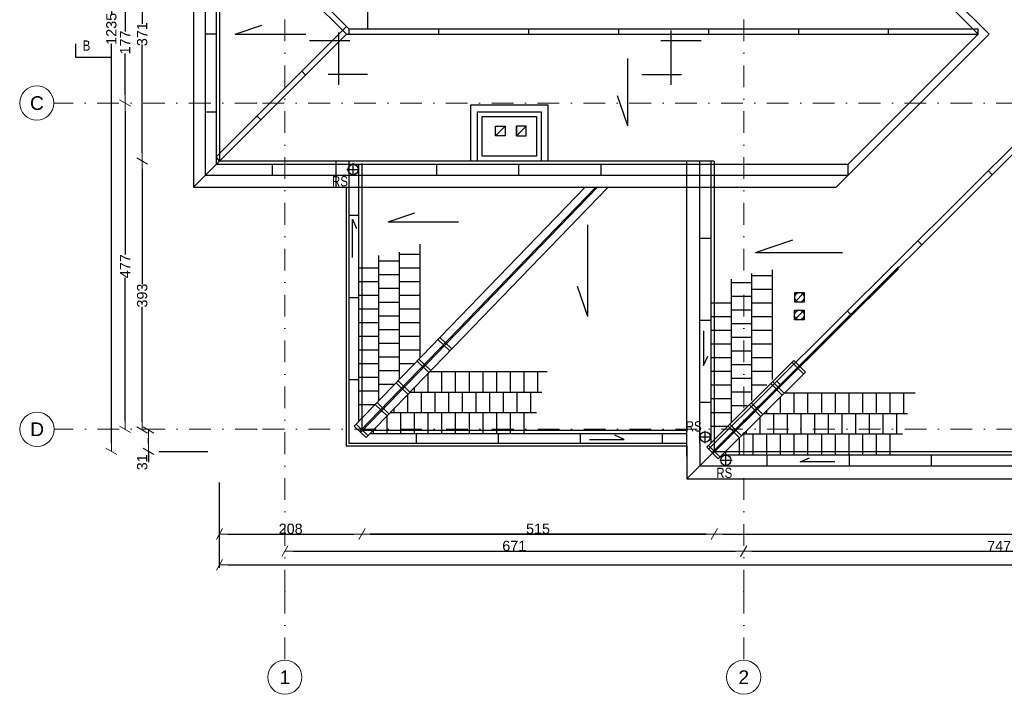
# Model space of a CAD drawing. Header units: millimetres. Extents: x 77315 to 571417, y -108895 to -65201.
# Tile 1 of 5: x 77315 to 91707, y -108895 to -99036. Entities that reach past the tile are written whole.
import ezdxf

# ---------------------------------------------------------------- set-up
doc = ezdxf.new("R2010")
doc.units = ezdxf.units.MM
doc.header["$MEASUREMENT"] = 0
doc.linetypes.add('Dot & Dashed', pattern=[670.277762, 317.5, -176.388889, 0, -176.388874])
for name, color, linetype in [('A_dach#1', 7, 'Continuous'), ('A_komin#2', 7, 'Continuous'), ('DIM_100', 7, 'Continuous'), ('instalacje odgromowe', 7, 'Continuous'), ('niewidoczne#2', 7, 'Continuous'), ('Nowe_A_widok ściany', 7, 'Continuous'), ('opisy inne', 7, 'Continuous'), ('OSIE', 7, 'Continuous'), ('RURY SPUSTOWE', 7, 'Continuous'), ('Structural - Grid', 7, 'Continuous'), ('WIDOK', 7, 'Continuous')]:
    doc.layers.add(name, color=color, linetype=linetype)
doc.styles.add('STYL_AUTOMATYCZNY_1', font='arial.ttf')
doc.styles.add('STYL_AUTOMATYCZNY_2', font='arial.ttf')
doc.styles.add('STYL_AUTOMATYCZNY_4', font='arial.ttf', dxfattribs={"width": 0.8})
doc.dimstyles.new('STYL_AUTOMATYCZNY__1', dxfattribs={"dimtxt": 150, "dimasz": 119.811794, "dimexe": 0.18, "dimexo": 0.0625, "dimgap": 0, "dimtad": 1, "dimtih": 1, "dimtoh": 1, "dimdec": 0, "dimlfac": 0.1, "dimzin": 0, "dimdsep": 46, "dimtxsty": 'STYL_AUTOMATYCZNY_2', "dimblk": 'ARROWHEAD_2', "dimblk1": 'ARROWHEAD_2', "dimblk2": 'ARROWHEAD_2', "dimcen": 0.09, "dimse1": 1, "dimse2": 1, "dimclrd": 5, "dimclre": 5, "dimclrt": 1, "dimadec": 0, "dimazin": 0, "dimtfac": 1, "dimtdec": 4, "dimtmove": 0, "dimatfit": 3, "dimfxl": 0, "dimtolj": 1, "dimtzin": 0, "dimarcsym": 0})
doc.dimstyles.new('STYL_AUTOMATYCZNY__2', dxfattribs={"dimtxt": 150, "dimasz": 119.811794, "dimexe": 0.18, "dimexo": 0.0625, "dimgap": 0, "dimtad": 1, "dimdec": 0, "dimlfac": 0.1, "dimzin": 0, "dimdsep": 46, "dimtxsty": 'STYL_AUTOMATYCZNY_2', "dimblk": 'ARROWHEAD_2', "dimblk1": 'ARROWHEAD_2', "dimblk2": 'ARROWHEAD_2', "dimcen": 0.09, "dimse1": 1, "dimse2": 1, "dimclrd": 5, "dimclre": 5, "dimclrt": 1, "dimadec": 0, "dimazin": 0, "dimtfac": 1, "dimtdec": 4, "dimtmove": 0, "dimatfit": 3, "dimfxl": 0, "dimtolj": 1, "dimtzin": 0, "dimarcsym": 0})

# ---------------------------------------------------------------- blocks, each defined once
blk = doc.blocks.new('ARROWHEAD_2')
at = {"color": 0, "linetype": 'Continuous', "lineweight": 0}
for p, q in [((0, 0), (-1, 0)), ((-0.38, -0.66), (0.38, 0.66))]:
    blk.add_line(p, q, dxfattribs=at)
blk = doc.blocks.new('*D1')
at = {"layer": 'Defpoints', "color": 0}
for p in [(82317, -104994), (87467, -104941), (82317, -106553)]:
    blk.add_point(p, dxfattribs=at)
at = {"layer": 'DIM_100', "color": 5, "lineweight": -2}
blk.add_line((87347, -106553), (82436, -106553), dxfattribs=at)
at = {"layer": 'DIM_100', "color": 5, "lineweight": -2, "xscale": 119.8117940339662, "yscale": 119.8117940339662, "zscale": 119.8117940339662, "rotation": 180}
blk.add_blockref('ARROWHEAD_2', (82317, -106553), dxfattribs=at)
at = {"layer": 'DIM_100', "color": 5, "lineweight": -2, "xscale": 119.8117940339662, "yscale": 119.8117940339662, "zscale": 119.8117940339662}
blk.add_blockref('ARROWHEAD_2', (87467, -106553), dxfattribs=at)
at = {"layer": 'DIM_100', "color": 1, "insert": (84891, -106477), "char_height": 150, "attachment_point": 5, "style": 'STYL_AUTOMATYCZNY_2'}
blk.add_mtext('\\A1;515', dxfattribs=at)
blk = doc.blocks.new('*D3')
at = {"layer": 'Defpoints', "color": 0}
for p in [(80236, -100758), (82317, -104994), (82317, -106553)]:
    blk.add_point(p, dxfattribs=at)
at = {"layer": 'DIM_100', "color": 5, "lineweight": -2}
blk.add_line((80356, -106553), (82197, -106553), dxfattribs=at)
at = {"layer": 'DIM_100', "color": 5, "lineweight": -2, "xscale": 119.8117940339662, "yscale": 119.8117940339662, "zscale": 119.8117940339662, "rotation": 180}
blk.add_blockref('ARROWHEAD_2', (80236, -106553), dxfattribs=at)
at = {"layer": 'DIM_100', "color": 5, "lineweight": -2, "xscale": 119.8117940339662, "yscale": 119.8117940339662, "zscale": 119.8117940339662}
blk.add_blockref('ARROWHEAD_2', (82317, -106553), dxfattribs=at)
at = {"layer": 'DIM_100', "color": 1, "insert": (81276, -106477), "char_height": 150, "attachment_point": 5, "style": 'STYL_AUTOMATYCZNY_2'}
blk.add_mtext('\\A1;208', dxfattribs=at)
blk = doc.blocks.new('*D4')
at = {"layer": 'Defpoints', "color": 0}
for p in [(82317, -104994), (87467, -104941), (87467, -106553)]:
    blk.add_point(p, dxfattribs=at)
at = {"layer": 'DIM_100', "color": 5, "lineweight": -2}
blk.add_line((82436, -106553), (87347, -106553), dxfattribs=at)
at = {"layer": 'DIM_100', "color": 5, "lineweight": -2, "xscale": 119.8117940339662, "yscale": 119.8117940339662, "zscale": 119.8117940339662, "rotation": 180}
blk.add_blockref('ARROWHEAD_2', (82317, -106553), dxfattribs=at)
at = {"layer": 'DIM_100', "color": 5, "lineweight": -2, "xscale": 119.8117940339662, "yscale": 119.8117940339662, "zscale": 119.8117940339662}
blk.add_blockref('ARROWHEAD_2', (87467, -106553), dxfattribs=at)
at = {"layer": 'DIM_100', "color": 1, "insert": (84891, -106477), "char_height": 150, "attachment_point": 5, "style": 'STYL_AUTOMATYCZNY_2'}
blk.add_mtext('\\A1;515', dxfattribs=at)
blk = doc.blocks.new('*D5')
at = {"layer": 'Defpoints', "color": 0}
for p in [(82317, -104994), (87467, -104941), (87467, -106553)]:
    blk.add_point(p, dxfattribs=at)
at = {"layer": 'DIM_100', "color": 5, "lineweight": -2}
blk.add_line((82436, -106553), (87347, -106553), dxfattribs=at)
at = {"layer": 'DIM_100', "color": 5, "lineweight": -2, "xscale": 119.8117940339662, "yscale": 119.8117940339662, "zscale": 119.8117940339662, "rotation": 180}
blk.add_blockref('ARROWHEAD_2', (82317, -106553), dxfattribs=at)
at = {"layer": 'DIM_100', "color": 5, "lineweight": -2, "xscale": 119.8117940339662, "yscale": 119.8117940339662, "zscale": 119.8117940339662}
blk.add_blockref('ARROWHEAD_2', (87467, -106553), dxfattribs=at)
at = {"layer": 'DIM_100', "color": 1, "insert": (84891, -106477), "char_height": 150, "attachment_point": 5, "style": 'STYL_AUTOMATYCZNY_2'}
blk.add_mtext('\\A1;515', dxfattribs=at)
blk = doc.blocks.new('*D6')
at = {"layer": 'Defpoints', "color": 0}
for p in [(87467, -104941), (118447, -105345), (118447, -106553)]:
    blk.add_point(p, dxfattribs=at)
at = {"layer": 'DIM_100', "color": 5, "lineweight": -2}
blk.add_line((87586, -106553), (118327, -106553), dxfattribs=at)
at = {"layer": 'DIM_100', "color": 5, "lineweight": -2, "xscale": 119.8117940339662, "yscale": 119.8117940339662, "zscale": 119.8117940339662, "rotation": 180}
blk.add_blockref('ARROWHEAD_2', (87467, -106553), dxfattribs=at)
at = {"layer": 'DIM_100', "color": 5, "lineweight": -2, "xscale": 119.8117940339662, "yscale": 119.8117940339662, "zscale": 119.8117940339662}
blk.add_blockref('ARROWHEAD_2', (118447, -106553), dxfattribs=at)
at = {"layer": 'DIM_100', "color": 1, "insert": (102957, -106477), "char_height": 150, "attachment_point": 5, "style": 'STYL_AUTOMATYCZNY_2'}
blk.add_mtext('\\A1;3098', dxfattribs=at)
blk = doc.blocks.new('*D14')
at = {"layer": 'Defpoints', "color": 0}
for p in [(87897, -106803), (81191, -108395), (87897, -108395)]:
    blk.add_point(p, dxfattribs=at)
at = {"layer": 'DIM_100', "color": 5, "lineweight": -2}
blk.add_line((81311, -106803), (87777, -106803), dxfattribs=at)
at = {"layer": 'DIM_100', "color": 5, "lineweight": -2, "xscale": 119.8117940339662, "yscale": 119.8117940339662, "zscale": 119.8117940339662, "rotation": 180}
blk.add_blockref('ARROWHEAD_2', (81191, -106803), dxfattribs=at)
at = {"layer": 'DIM_100', "color": 5, "lineweight": -2, "xscale": 119.8117940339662, "yscale": 119.8117940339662, "zscale": 119.8117940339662}
blk.add_blockref('ARROWHEAD_2', (87897, -106803), dxfattribs=at)
at = {"layer": 'DIM_100', "color": 1, "insert": (84544, -106727), "char_height": 150, "attachment_point": 5, "style": 'STYL_AUTOMATYCZNY_2'}
blk.add_mtext('\\A1;671', dxfattribs=at)
blk = doc.blocks.new('*D15')
at = {"layer": 'Defpoints', "color": 0}
for p in [(95367, -106803), (87897, -108395), (95367, -108395)]:
    blk.add_point(p, dxfattribs=at)
at = {"layer": 'DIM_100', "color": 5, "lineweight": -2}
blk.add_line((88017, -106803), (95247, -106803), dxfattribs=at)
at = {"layer": 'DIM_100', "color": 5, "lineweight": -2, "xscale": 119.8117940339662, "yscale": 119.8117940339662, "zscale": 119.8117940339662, "rotation": 180}
blk.add_blockref('ARROWHEAD_2', (87897, -106803), dxfattribs=at)
at = {"layer": 'DIM_100', "color": 5, "lineweight": -2, "xscale": 119.8117940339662, "yscale": 119.8117940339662, "zscale": 119.8117940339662}
blk.add_blockref('ARROWHEAD_2', (95367, -106803), dxfattribs=at)
at = {"layer": 'DIM_100', "color": 1, "insert": (91632, -106728), "char_height": 150, "attachment_point": 5, "style": 'STYL_AUTOMATYCZNY_2'}
blk.add_mtext('\\A1;747', dxfattribs=at)
blk = doc.blocks.new('*D21')
at = {"layer": 'Defpoints', "color": 0}
for p in [(79105, -97393), (79874, -97393), (79901, -101103)]:
    blk.add_point(p, dxfattribs=at)
at = {"layer": 'DIM_100', "color": 5, "lineweight": -2}
for p, q in [((79105, -97513), (79105, -99097)), ((79105, -100983), (79105, -99399))]:
    blk.add_line(p, q, dxfattribs=at)
at = {"layer": 'DIM_100', "color": 5, "lineweight": -2, "xscale": 119.8117940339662, "yscale": 119.8117940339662, "zscale": 119.8117940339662}
for p, rotation in [((79105, -97393), 90), ((79105, -101103), 270)]:
    blk.add_blockref('ARROWHEAD_2', p, dxfattribs=dict(at, rotation=rotation))
at = {"layer": 'DIM_100', "color": 1, "insert": (79105, -99248), "char_height": 150, "attachment_point": 5, "rotation": 90, "style": 'STYL_AUTOMATYCZNY_2'}
blk.add_mtext('\\A1;371', dxfattribs=at)
blk = doc.blocks.new('*D23')
at = {"layer": 'Defpoints', "color": 0}
for p in [(79105, -101103), (79901, -101103), (79501, -105033)]:
    blk.add_point(p, dxfattribs=at)
at = {"layer": 'DIM_100', "color": 5, "lineweight": -2}
for p, q in [((79105, -101223), (79105, -102902)), ((79105, -104913), (79105, -103234))]:
    blk.add_line(p, q, dxfattribs=at)
at = {"layer": 'DIM_100', "color": 5, "lineweight": -2, "xscale": 119.8117940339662, "yscale": 119.8117940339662, "zscale": 119.8117940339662}
for p, rotation in [((79105, -101103), 90), ((79105, -105033), 270)]:
    blk.add_blockref('ARROWHEAD_2', p, dxfattribs=dict(at, rotation=rotation))
at = {"layer": 'DIM_100', "color": 1, "insert": (79105, -103068), "char_height": 150, "attachment_point": 5, "rotation": 90, "style": 'STYL_AUTOMATYCZNY_2'}
blk.add_mtext('\\A1;393', dxfattribs=at)
blk = doc.blocks.new('*D24')
at = {"layer": 'Defpoints', "color": 0}
for p in [(79105, -97393), (79874, -97393), (79901, -101103)]:
    blk.add_point(p, dxfattribs=at)
at = {"layer": 'DIM_100', "color": 5, "lineweight": -2}
for p, q in [((79105, -97513), (79105, -99097)), ((79105, -100983), (79105, -99399))]:
    blk.add_line(p, q, dxfattribs=at)
at = {"layer": 'DIM_100', "color": 5, "lineweight": -2, "xscale": 119.8117940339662, "yscale": 119.8117940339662, "zscale": 119.8117940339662}
for p, rotation in [((79105, -97393), 90), ((79105, -101103), 270)]:
    blk.add_blockref('ARROWHEAD_2', p, dxfattribs=dict(at, rotation=rotation))
at = {"layer": 'DIM_100', "color": 1, "insert": (79105, -99248), "char_height": 150, "attachment_point": 5, "rotation": 90, "style": 'STYL_AUTOMATYCZNY_2'}
blk.add_mtext('\\A1;371', dxfattribs=at)
blk = doc.blocks.new('*D26')
at = {"layer": 'Defpoints', "color": 0}
for p in [(79198, -105033), (79501, -105033), (80272, -105345)]:
    blk.add_point(p, dxfattribs=at)
at = {"layer": 'DIM_100', "color": 5, "lineweight": -2}
for p, q in [((79198, -105225), (79198, -105153)), ((79198, -105345), (79198, -105505))]:
    blk.add_line(p, q, dxfattribs=at)
at = {"layer": 'DIM_100', "color": 5, "lineweight": -2, "xscale": 119.8117940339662, "yscale": 119.8117940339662, "zscale": 119.8117940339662}
for p, rotation in [((79198, -105033), 90), ((79198, -105345), 270)]:
    blk.add_blockref('ARROWHEAD_2', p, dxfattribs=dict(at, rotation=rotation))
at = {"layer": 'DIM_100', "color": 1, "insert": (79105, -105505), "char_height": 150, "attachment_point": 5, "rotation": 90, "style": 'STYL_AUTOMATYCZNY_2'}
blk.add_mtext('\\A1;31', dxfattribs=at)
blk = doc.blocks.new('*D27')
at = {"layer": 'Defpoints', "color": 0}
for p in [(79105, -101103), (79901, -101103), (79501, -105033)]:
    blk.add_point(p, dxfattribs=at)
at = {"layer": 'DIM_100', "color": 5, "lineweight": -2}
for p, q in [((79105, -101223), (79105, -102902)), ((79105, -104913), (79105, -103234))]:
    blk.add_line(p, q, dxfattribs=at)
at = {"layer": 'DIM_100', "color": 5, "lineweight": -2, "xscale": 119.8117940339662, "yscale": 119.8117940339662, "zscale": 119.8117940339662}
for p, rotation in [((79105, -101103), 90), ((79105, -105033), 270)]:
    blk.add_blockref('ARROWHEAD_2', p, dxfattribs=dict(at, rotation=rotation))
at = {"layer": 'DIM_100', "color": 1, "insert": (79105, -103068), "char_height": 150, "attachment_point": 5, "rotation": 90, "style": 'STYL_AUTOMATYCZNY_2'}
blk.add_mtext('\\A1;393', dxfattribs=at)
blk = doc.blocks.new('*D28')
at = {"layer": 'Defpoints', "color": 0}
for p in [(79105, -97393), (79874, -97393), (79901, -101103)]:
    blk.add_point(p, dxfattribs=at)
at = {"layer": 'DIM_100', "color": 5, "lineweight": -2}
for p, q in [((79105, -97513), (79105, -99097)), ((79105, -100983), (79105, -99399))]:
    blk.add_line(p, q, dxfattribs=at)
at = {"layer": 'DIM_100', "color": 5, "lineweight": -2, "xscale": 119.8117940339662, "yscale": 119.8117940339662, "zscale": 119.8117940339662}
for p, rotation in [((79105, -97393), 90), ((79105, -101103), 270)]:
    blk.add_blockref('ARROWHEAD_2', p, dxfattribs=dict(at, rotation=rotation))
at = {"layer": 'DIM_100', "color": 1, "insert": (79105, -99248), "char_height": 150, "attachment_point": 5, "rotation": 90, "style": 'STYL_AUTOMATYCZNY_2'}
blk.add_mtext('\\A1;371', dxfattribs=at)
blk = doc.blocks.new('*D31')
at = {"layer": 'Defpoints', "color": 0}
for p in [(77815, -98483), (77815, -100255), (78855, -100255)]:
    blk.add_point(p, dxfattribs=at)
at = {"layer": 'DIM_100', "color": 5, "lineweight": -2}
for p, q in [((78855, -98602), (78855, -99210)), ((78855, -100135), (78855, -99528))]:
    blk.add_line(p, q, dxfattribs=at)
at = {"layer": 'DIM_100', "color": 5, "lineweight": -2, "xscale": 119.8117940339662, "yscale": 119.8117940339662, "zscale": 119.8117940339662}
for p, rotation in [((78855, -98483), 90), ((78855, -100255), 270)]:
    blk.add_blockref('ARROWHEAD_2', p, dxfattribs=dict(at, rotation=rotation))
at = {"layer": 'DIM_100', "color": 1, "insert": (78855, -99369), "char_height": 150, "attachment_point": 5, "rotation": 90, "style": 'STYL_AUTOMATYCZNY_2'}
blk.add_mtext('\\A1;177', dxfattribs=at)
blk = doc.blocks.new('*D32')
at = {"layer": 'Defpoints', "color": 0}
for p in [(77815, -100255), (77818, -105022), (78855, -105022)]:
    blk.add_point(p, dxfattribs=at)
at = {"layer": 'DIM_100', "color": 5, "lineweight": -2}
for p, q in [((78855, -100375), (78855, -102470)), ((78855, -104902), (78855, -102807))]:
    blk.add_line(p, q, dxfattribs=at)
at = {"layer": 'DIM_100', "color": 5, "lineweight": -2, "xscale": 119.8117940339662, "yscale": 119.8117940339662, "zscale": 119.8117940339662}
for p, rotation in [((78855, -100255), 90), ((78855, -105022), 270)]:
    blk.add_blockref('ARROWHEAD_2', p, dxfattribs=dict(at, rotation=rotation))
at = {"layer": 'DIM_100', "color": 1, "insert": (78855, -102639), "char_height": 150, "attachment_point": 5, "rotation": 90, "style": 'STYL_AUTOMATYCZNY_2'}
blk.add_mtext('\\A1;477', dxfattribs=at)
blk = doc.blocks.new('*D40')
at = {"layer": 'Defpoints', "color": 0}
for p in [(80236, -105800), (118447, -105979), (118447, -107003)]:
    blk.add_point(p, dxfattribs=at)
at = {"layer": 'DIM_100', "color": 5, "lineweight": -2}
blk.add_line((80356, -107003), (118327, -107003), dxfattribs=at)
at = {"layer": 'DIM_100', "color": 5, "lineweight": -2, "xscale": 119.8117940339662, "yscale": 119.8117940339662, "zscale": 119.8117940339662, "rotation": 180}
blk.add_blockref('ARROWHEAD_2', (80236, -107003), dxfattribs=at)
at = {"layer": 'DIM_100', "color": 5, "lineweight": -2, "xscale": 119.8117940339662, "yscale": 119.8117940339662, "zscale": 119.8117940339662}
blk.add_blockref('ARROWHEAD_2', (118447, -107003), dxfattribs=at)
at = {"layer": 'DIM_100', "color": 1, "insert": (99341, -106927), "char_height": 150, "attachment_point": 5, "style": 'STYL_AUTOMATYCZNY_2'}
blk.add_mtext('\\A1;3821', dxfattribs=at)
blk = doc.blocks.new('*D44')
at = {"layer": 'Defpoints', "color": 0}
for p in [(79874, -92995), (78655, -105345), (79501, -105345)]:
    blk.add_point(p, dxfattribs=at)
at = {"layer": 'DIM_100', "color": 5, "lineweight": -2}
for p, q in [((78655, -93115), (78655, -98953)), ((78655, -105225), (78655, -99388))]:
    blk.add_line(p, q, dxfattribs=at)
at = {"layer": 'DIM_100', "color": 5, "lineweight": -2, "xscale": 119.8117940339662, "yscale": 119.8117940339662, "zscale": 119.8117940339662}
for p, rotation in [((78655, -92995), 90), ((78655, -105345), 270)]:
    blk.add_blockref('ARROWHEAD_2', p, dxfattribs=dict(at, rotation=rotation))
at = {"layer": 'DIM_100', "color": 1, "insert": (78655, -99170), "char_height": 150, "attachment_point": 5, "rotation": 90, "style": 'STYL_AUTOMATYCZNY_2'}
blk.add_mtext('\\A1;1235', dxfattribs=at)

msp = doc.modelspace()

# ---------------------------------------------------------------- linework, layer by layer
for p, q in [((81982, -99987), (81982, -99221.9)), ((86836.1, -99969.1), (86836.1, -99192.2)), ((81548.6, -99342.2), (82138.1, -99342.2)), ((86686.1, -99342.2), (87275.6, -99342.2)), ((86836.1, -99987), (86836.1, -99354.1)), ((82398.8, -99837), (81823.7, -99837)), ((86411, -99837), (86986.1, -99837))]:
    msp.add_line(p, q)
msp.add_lwpolyline([(78661.6, -99586.9), (78136.7, -99586.9), (78136.7, -99386.9)])
at = {"layer": 'A_dach#1'}
for p, q in [((80186.1, -97342.7), (80186.1, -101152.7)), ((80186.1, -97342.7), (82091.1, -99247.7)), ((89420.3, -97342.7), (91325.3, -99247.7)), ((80465.6, -99247.7), (80856.5, -99115.3)), ((80186.1, -101152.7), (82091.1, -99247.7)), ((80465.6, -99247.7), (81495.3, -99247.7)), ((82091.1, -99247.7), (91325.3, -99247.7)), ((87416.7, -105395.1), (93661.7, -99173.7)), ((89420.3, -101152.7), (91325.3, -99247.7)), ((86206.1, -100585.2), (86206.1, -99601.1)), ((86206.1, -100585.2), (86053.4, -100147)), ((89420.3, -101152.7), (80186.1, -101152.7)), ((82698.8, -101992.2), (83089.7, -101859.8)), ((82698.8, -101992.2), (83728.4, -101992.2)), ((85618.9, -103372.6), (85618.9, -102034.2)), ((88072, -102439.6), (88617, -102255)), ((88072, -102439.6), (89341.8, -102439.6)), ((85618.9, -103372.6), (85466.1, -102934.3))]:
    msp.add_line(p, q, dxfattribs=at)
for points in [[(87586.7, -105395.1), (118496.7, -105395.1), (118496.7, -92945.1), (87389.8, -92945.1), (87389.8, -97012.7)], [(82266.7, -101482.7), (82266.7, -104911.8)], [(87416.7, -101482.7), (87416.7, -105225.7)], [(82435.2, -105082.7), (87066.7, -105082.7)]]:
    msp.add_lwpolyline(points, dxfattribs=at)
at = {"layer": 'A_komin#2'}
for p, q in [((84270.6, -100732.7), (84410.6, -100592.7)), ((84578.5, -100592.7), (84578.5, -100732.7)), ((84578.5, -100732.7), (84578.5, -100592.7)), ((84718.5, -100592.7), (84578.5, -100732.7)), ((84718.5, -100592.7), (84578.5, -100592.7)), ((84718.5, -100732.7), (84718.5, -100592.7)), ((84578.5, -100732.7), (84718.5, -100732.7))]:
    msp.add_line(p, q, dxfattribs=at)
for points in [[(83906.8, -100282.7), (85036.7, -100282.7), (85036.7, -101102.7), (83906.8, -101102.7)], [(84006.8, -100382.7), (84936.7, -100382.7), (84936.7, -101102.7), (84006.8, -101102.7)], [(84076.8, -100452.7), (84866.7, -100452.7), (84866.7, -101032.7), (84076.8, -101032.7)], [(84270.6, -100592.7), (84410.6, -100592.7), (84410.6, -100732.7), (84270.6, -100732.7)]]:
    msp.add_lwpolyline(points, close=True, dxfattribs=at)
at = {"layer": 'DIM_100'}
for p, q in [((79350.2, -105345.1), (80065.6, -105345.1)), ((80236.1, -107048.2), (80236.1, -105800.1))]:
    msp.add_line(p, q, dxfattribs=at)
for points in [[(82086.7, -101482.7), (82086.7, -105262.7), (87066.7, -105262.7), (87066.7, -105745.1), (118846.7, -105745.1), (118846.7, -92595.1), (87044.8, -92595.1), (87044.8, -93342.8), (80544.9, -93342.8), (80544.9, -97012.7)], [(87256.7, -105222.7), (87256.7, -105555.1), (118656.7, -105555.1), (118656.7, -92785.1), (87234.8, -92785.1), (87234.8, -97012.7)]]:
    msp.add_lwpolyline(points, dxfattribs=at)
at = {"layer": 'instalacje odgromowe'}
for p, q in [((80292.7, -97336.2), (82124.3, -99167.7)), ((80186.1, -101039.6), (82091.1, -99134.6)), ((87384.9, -105313.8), (93661.5, -99061)), ((82124.3, -99167.7), (91325.3, -99167.7)), ((82124.3, -99167.7), (82124.3, -99247.7)), ((83438.7, -99167.7), (83438.7, -99247.7)), ((84753.1, -99167.7), (84753.1, -99247.7)), ((86067.6, -99167.7), (86067.6, -99247.7)), ((87382, -99167.7), (87382, -99247.7)), ((88696.4, -99167.7), (88696.4, -99247.7)), ((90010.8, -99167.7), (90010.8, -99247.7)), ((91325.3, -99247.7), (91325.3, -99167.7)), ((81437.3, -99788.4), (81493.8, -99845)), ((80783.4, -100442.3), (80840, -100498.9)), ((80236.1, -101102.7), (80186.1, -101039.6)), ((91470.4, -101239.9), (91527, -101296.4)), ((90442.6, -102267.7), (90499.1, -102324.3)), ((89414.7, -103295.6), (89471.3, -103352.2)), ((88386.9, -104323.4), (88443.4, -104380))]:
    msp.add_line(p, q, dxfattribs=at)
at = {"layer": 'niewidoczne#2'}
for p, q in [((80236.1, -97392.7), (80236.1, -101102.7)), ((87466.7, -101102.7), (80236.1, -101102.7)), ((87066.7, -101482.7), (87066.7, -101102.7)), ((87256.7, -101482.7), (87256.7, -101102.7))]:
    msp.add_line(p, q, dxfattribs=at)
for points in [[(87466.7, -101482.7), (87466.7, -105345.1), (118446.7, -105345.1), (118446.7, -92995.1), (87439.8, -92995.1), (87439.8, -97012.7)], [(81936.7, -101102.7), (81936.7, -101482.7)], [(82126.7, -101102.7), (82126.7, -101482.7)], [(82266.7, -101141), (82266.7, -101482.7)], [(82316.7, -101136.7), (82316.7, -105032.7), (87066.7, -105032.7)], [(87416.7, -101102.7), (87416.7, -101482.7)], [(87466.7, -101102.7), (87466.7, -101482.7)]]:
    msp.add_lwpolyline(points, dxfattribs=at)
at = {"layer": 'Nowe_A_widok ściany'}
for points in [[(88643.4, -103022.8), (88783.4, -103022.8), (88783.4, -103162.8), (88643.4, -103162.8)], [(88640.1, -103282.8), (88780.1, -103282.8), (88780.1, -103422.8), (88640.1, -103422.8)]]:
    msp.add_lwpolyline(points, close=True, dxfattribs=at)
for points in [[(88643.4, -103162.8), (88783.4, -103022.8)], [(88640.1, -103422.8), (88780.1, -103282.8)]]:
    msp.add_lwpolyline(points, dxfattribs=at)
for centre in [(88713.4, -103092.8), (88710.1, -103352.8)]:
    msp.add_circle(centre, 70, dxfattribs=at)
at = {"layer": 'opisy inne'}
msp.add_line((82398.8, -98815.4), (82398.8, -99167.7), dxfattribs=at)
at = {"layer": 'OSIE'}
for p, q in [((82187.7, -101314.2), (82187.7, -101134.2)), ((82097.7, -101224.2), (82277.7, -101224.2)), ((87333.7, -105224.1), (87333.7, -105044.1)), ((87243.7, -105134.1), (87423.7, -105134.1)), ((87546.7, -105475.2), (87726.7, -105475.2)), ((87636.7, -105565.2), (87636.7, -105385.2))]:
    msp.add_line(p, q, dxfattribs=at)
at = {"layer": 'RURY SPUSTOWE'}
for points in [[(82179.6, -102512.3), (82179.6, -101951.2), (82239.3, -102088.7)], [(87311.9, -103583.1), (87311.9, -104090), (87371.6, -103952.5)], [(85643.2, -105169.6), (86150.1, -105169.6), (86012.6, -105109.9)], [(89228.7, -105499.8), (88721.8, -105499.8), (88859.3, -105440.1)]]:
    msp.add_lwpolyline(points, dxfattribs=at)
for centre in [(82187.7, -101224.2), (87333.7, -105134.1), (87636.7, -105475.2)]:
    msp.add_circle(centre, 75, dxfattribs=at)
at = {"layer": 'Structural - Grid', "linetype": 'Dot & Dashed', "lineweight": 15}
for p, q in [((81191, -107395.1), (81191, -90541.9)), ((87897.3, -107395.1), (87897.3, -90541.9)), ((80776.9, -100254.9), (77814.7, -100254.9)), ((118721.3, -100254.9), (80776.9, -100254.9)), ((80780, -105021.8), (77817.9, -105021.8)), ((118724.5, -105021.8), (80780, -105021.8)), ((81191, -107395.1), (81191, -108395.1)), ((87897.3, -107395.1), (87897.3, -108395.1))]:
    msp.add_line(p, q, dxfattribs=at)
at = {"layer": 'Structural - Grid', "linetype": 'Continuous', "lineweight": 15}
for centre in [(77564.7, -100254.9), (77567.9, -105021.8), (81191, -108645.1), (87897.3, -108645.1)]:
    msp.add_circle(centre, 250, dxfattribs=at)
at = {"layer": 'Structural - Grid', "linetype": 'Dot & Dashed', "lineweight": 15}
for p in [(80776.9, -100254.9), (80776.9, -100254.9), (80780, -105021.8), (80780, -105021.8), (81191, -107395.1), (81191, -107395.1), (87897.3, -107395.1), (87897.3, -107395.1)]:
    msp.add_point(p, dxfattribs=at)
at = {"layer": 'WIDOK'}
for p, q in [((89250.3, -97012.7), (91485.3, -99247.7)), ((80026.1, -97182.7), (80026.1, -101312.7)), ((80186.1, -99247.7), (80026.1, -99247.7)), ((89250.3, -101482.7), (91485.3, -99247.7)), ((80186.1, -100389.3), (80026.1, -100389.3)), ((80186.1, -101152.7), (79856.1, -101482.7)), ((81007.4, -101152.7), (81007.4, -101312.7)), ((83407.4, -101152.7), (83407.4, -101312.7)), ((84607.4, -101152.7), (84607.4, -101312.7)), ((85807.4, -101152.7), (85807.4, -101312.7)), ((89420.3, -101152.7), (89420.3, -101312.7)), ((89420.3, -101312.7), (80026.1, -101312.7)), ((82205.4, -104975.2), (85581.6, -101482.7)), ((82284.5, -105051.7), (85734.6, -101482.7)), ((82298.8, -105065.6), (85762.4, -101482.7)), ((82377.9, -105142), (85915.4, -101482.7)), ((87066.7, -105412.7), (87066.7, -101482.7)), ((87256.7, -105222.7), (87256.7, -101482.7)), ((82266.7, -101899.3), (82126.7, -101899.3)), ((87416.7, -102231.7), (87256.7, -102231.7)), ((82866.7, -102462.2), (83166.7, -102462.2)), ((82566.7, -102562.2), (82866.7, -102562.2)), ((82266.7, -102662.2), (82566.7, -102662.2)), ((82866.7, -102662.2), (83166.7, -102662.2)), ((87434.3, -105363.4), (90158, -102650.2)), ((87448.4, -105377.6), (90158.1, -102678.3)), ((82266.7, -102862.2), (82566.7, -102862.2)), ((82566.7, -102762.2), (82866.7, -102762.2)), ((82866.7, -102862.2), (83166.7, -102862.2)), ((87716.9, -102874.6), (88016.9, -102874.6)), ((88016.9, -102774.6), (88316.9, -102774.6)), ((82566.7, -102962.2), (82866.7, -102962.2)), ((88016.9, -102974.6), (88316.9, -102974.6)), ((82266.7, -103099.3), (82126.7, -103099.3)), ((82266.7, -103062.2), (82566.7, -103062.2)), ((82566.7, -103162.2), (82866.7, -103162.2)), ((82866.7, -103062.2), (83166.7, -103062.2)), ((87416.9, -103174.6), (87716.9, -103174.6)), ((87716.9, -103074.6), (88016.9, -103074.6)), ((88016.9, -103174.6), (88316.9, -103174.6)), ((82266.7, -103262.2), (82566.7, -103262.2)), ((82866.7, -103262.2), (83166.7, -103262.2)), ((87716.9, -103274.6), (88016.9, -103274.6)), ((82266.7, -103462.2), (82566.7, -103462.2)), ((82566.7, -103362.2), (82866.7, -103362.2)), ((82866.7, -103462.2), (83166.7, -103462.2)), ((87416.7, -103431.7), (87256.7, -103431.7)), ((87416.9, -103374.6), (87716.9, -103374.6)), ((87716.9, -103474.6), (88016.9, -103474.6)), ((88016.9, -103374.6), (88316.9, -103374.6)), ((82566.7, -103562.2), (82866.7, -103562.2)), ((87416.9, -103574.6), (87716.9, -103574.6)), ((88016.9, -103574.6), (88316.9, -103574.6)), ((82266.7, -103662.2), (82566.7, -103662.2)), ((82566.7, -103762.2), (82866.7, -103762.2)), ((82866.7, -103662.2), (83166.7, -103662.2)), ((83601.2, -103876.6), (83428.6, -103709.8)), ((83629, -103847.9), (83456.4, -103681.1)), ((87716.9, -103674.6), (88016.9, -103674.6)), ((82266.7, -103862.2), (82566.7, -103862.2)), ((82866.7, -103862.2), (83166.7, -103862.2)), ((87416.9, -103774.6), (87716.9, -103774.6)), ((87716.9, -103874.6), (88016.9, -103874.6)), ((88016.9, -103774.6), (88316.9, -103774.6)), ((82566.7, -103962.2), (82866.7, -103962.2)), ((83295.4, -104193), (83122.8, -104026.2)), ((83323.2, -104164.2), (83150.6, -103997.4)), ((87356.7, -105285.5), (88631.9, -104015.1)), ((87416.9, -103974.6), (87716.9, -103974.6)), ((88016.9, -103974.6), (88316.9, -103974.6)), ((88772.9, -104213.4), (88603.6, -104043.4)), ((88801.3, -104185.2), (88631.9, -104015.1)), ((82266.7, -104062.2), (82566.7, -104062.2)), ((82566.7, -104162.2), (82866.7, -104162.2)), ((82866.7, -104062.2), (83088, -104062.2)), ((83487.2, -104482.7), (83487.2, -104182.7)), ((83687.2, -104482.7), (83687.2, -104182.7)), ((83887.2, -104482.7), (83887.2, -104182.7)), ((84087.2, -104482.7), (84087.2, -104182.7)), ((84287.2, -104482.7), (84287.2, -104182.7)), ((84487.2, -104482.7), (84487.2, -104182.7)), ((84687.2, -104482.7), (84687.2, -104182.7)), ((84887.2, -104482.7), (84887.2, -104182.7)), ((87416.9, -104174.6), (87716.9, -104174.6)), ((87526, -105455.5), (88801.3, -104185.2)), ((87716.9, -104074.6), (88016.9, -104074.6)), ((88016.9, -104174.6), (88316.9, -104174.6)), ((82266.7, -104299.3), (82126.7, -104299.3)), ((82266.7, -104262.2), (82566.7, -104262.2)), ((82989.6, -104509.3), (82817, -104342.5)), ((83017.4, -104480.6), (82844.8, -104313.8)), ((83287.2, -104482.7), (83287.2, -104201.5)), ((87716.9, -104274.6), (88016.9, -104274.6)), ((88489.6, -104495.7), (88320.2, -104325.7)), ((82266.7, -104462.2), (82566.7, -104462.2)), ((82566.7, -104362.2), (82797.1, -104362.2)), ((83087.2, -104482.7), (83087.2, -104408.3)), ((83187.2, -104782.7), (83187.2, -104482.7)), ((83387.2, -104782.7), (83387.2, -104482.7)), ((83587.2, -104782.7), (83587.2, -104482.7)), ((83787.2, -104782.7), (83787.2, -104482.7)), ((83987.2, -104782.7), (83987.2, -104482.7)), ((84187.2, -104782.7), (84187.2, -104482.7)), ((84387.2, -104782.7), (84387.2, -104482.7)), ((84587.2, -104782.7), (84587.2, -104482.7)), ((84787.2, -104782.7), (84787.2, -104482.7)), ((87416.9, -104374.6), (87716.9, -104374.6)), ((87716.9, -104474.6), (88016.9, -104474.6)), ((88016.9, -104374.6), (88238.1, -104374.6)), ((88461.2, -104523.9), (88291.8, -104353.9)), ((82711.5, -104796.9), (82539, -104630.1)), ((82987.2, -104782.7), (82987.2, -104511.8)), ((87416.7, -104631.7), (87256.7, -104631.7)), ((87416.9, -104574.6), (87716.9, -104574.6)), ((88437.4, -104795.1), (88437.4, -104547.7)), ((88637.4, -104795.1), (88637.4, -104495.1)), ((88837.4, -104795.1), (88837.4, -104495.1)), ((89037.4, -104795.1), (89037.4, -104495.1)), ((89237.4, -104795.1), (89237.4, -104495.1)), ((89437.4, -104795.1), (89437.4, -104495.1)), ((89637.4, -104795.1), (89637.4, -104495.1)), ((89837.4, -104795.1), (89837.4, -104495.1)), ((90037.4, -104795.1), (90037.4, -104495.1)), ((90237.4, -104795.1), (90237.4, -104495.1)), ((82266.7, -104662.2), (82507.9, -104662.2)), ((82683.7, -104825.7), (82511.2, -104658.9)), ((82787.2, -104782.7), (82787.2, -104718.7)), ((87416.9, -104774.6), (87716.9, -104774.6)), ((87716.9, -104674.6), (87947.3, -104674.6)), ((88149.5, -104834.5), (87980.1, -104664.4)), ((88177.8, -104806.2), (88008.4, -104636.2)), ((88237.4, -104795.1), (88237.4, -104746.9)), ((82687.2, -105082.7), (82687.2, -104822.1)), ((82887.2, -105082.7), (82887.2, -104782.7)), ((83087.2, -105082.7), (83087.2, -104782.7)), ((83287.2, -105082.7), (83287.2, -104782.7)), ((83487.2, -105082.7), (83487.2, -104782.7)), ((83687.2, -105082.7), (83687.2, -104782.7)), ((83887.2, -105082.7), (83887.2, -104782.7)), ((84087.2, -105082.7), (84087.2, -104782.7)), ((84287.2, -105082.7), (84287.2, -104782.7)), ((84487.2, -105082.7), (84487.2, -104782.7)), ((84687.2, -105082.7), (84687.2, -104782.7)), ((88137.4, -105095.1), (88137.4, -104846.6)), ((88337.4, -105095.1), (88337.4, -104795.1)), ((88537.4, -105095.1), (88537.4, -104795.1)), ((88737.4, -105095.1), (88737.4, -104795.1)), ((88937.4, -105095.1), (88937.4, -104795.1)), ((89137.4, -105095.1), (89137.4, -104795.1)), ((89337.4, -105095.1), (89337.4, -104795.1)), ((89537.4, -105095.1), (89537.4, -104795.1)), ((89737.4, -105095.1), (89737.4, -104795.1)), ((89937.4, -105095.1), (89937.4, -104795.1)), ((90137.4, -105095.1), (90137.4, -104795.1)), ((82377.9, -105142), (82205.4, -104975.2)), ((82405.7, -105113.3), (82233.2, -104946.5)), ((82487.2, -105082.7), (82487.2, -105029)), ((87416.9, -104974.6), (87668.8, -104974.6)), ((87837.8, -105145), (87668.4, -104975)), ((87866.1, -105116.8), (87696.7, -104946.7)), ((87937.4, -105095.1), (87937.4, -105045.8)), ((83108, -105082.7), (83108, -105222.7)), ((84308, -105082.7), (84308, -105222.7)), ((85508, -105082.7), (85508, -105222.7)), ((86708, -105082.7), (86708, -105222.7)), ((87837.4, -105395.1), (87837.4, -105145.4)), ((88037.4, -105395.1), (88037.4, -105095.1)), ((88237.4, -105395.1), (88237.4, -105095.1)), ((88437.4, -105395.1), (88437.4, -105095.1)), ((88637.4, -105395.1), (88637.4, -105095.1)), ((88837.4, -105395.1), (88837.4, -105095.1)), ((89037.4, -105395.1), (89037.4, -105095.1)), ((89237.4, -105395.1), (89237.4, -105095.1)), ((89437.4, -105395.1), (89437.4, -105095.1)), ((89637.4, -105395.1), (89637.4, -105095.1)), ((89837.4, -105395.1), (89837.4, -105095.1)), ((90037.4, -105395.1), (90037.4, -105095.1)), ((87526, -105455.5), (87356.7, -105285.5)), ((87554.4, -105427.3), (87385, -105257.3)), ((87637.4, -105395.1), (87637.4, -105341.4)), ((87416.7, -105395.1), (87066.7, -105745.1)), ((88238, -105395.1), (88238, -105555.1)), ((89438, -105395.1), (89438, -105555.1)), ((90638, -105395.1), (90638, -105555.1))]:
    msp.add_line(p, q, dxfattribs=at)
for points in [[(89250.3, -97012.7), (79856.1, -97012.7), (79856.1, -101482.7), (89250.3, -101482.7)], [(82086.7, -101482.7), (82086.7, -105262.7), (87066.7, -105262.7)], [(82126.7, -101482.7), (82126.7, -105222.7), (87066.7, -105222.7)], [(83166.7, -103980.8), (83166.7, -102315.1)], [(82866.7, -104291.1), (82866.7, -102434.1)], [(82566.7, -104601.5), (82566.7, -102481.1)], [(88016.9, -104603.5), (88016.9, -102746.5)], [(88316.9, -104293.2), (88316.9, -102691.7)], [(87716.9, -104926.7), (87716.9, -102828.9)], [(85026.2, -104182.7), (83305.3, -104182.7)], [(84946.5, -104482.7), (83015.3, -104482.7)], [(90402.9, -104495.1), (88490.2, -104495.1)], [(84867.8, -104782.7), (82725.3, -104782.7)], [(90292.6, -104795.1), (88189, -104795.1)], [(90217.3, -105095.1), (87875.4, -105095.1)]]:
    msp.add_lwpolyline(points, dxfattribs=at)

# ---------------------------------------------------------------- texts
at = {"layer": 'opisy inne', "char_height": 150, "style": 'STYL_AUTOMATYCZNY_4'}
for s, insert, attachment_point in [('\\A1;{\\pqr;\\fArial|b0|i0|c238|p0;\\W0.800000;B}', (78347, -99489.7), 9), ('\\A1;{\\pqc;\\fArial|b0|i0|c238|p0;\\W0.800000;RS}', (81996.1, -101398.6), 5), ('\\A1;{\\pqc;\\fArial|b0|i0|c238|p0;\\W0.800000;RS}', (87167.6, -104980.5), 5), ('\\A1;{\\pqc;\\fArial|b0|i0|c238|p0;\\W0.800000;RS}', (87613.7, -105660.3), 5)]:
    msp.add_mtext(s, dxfattribs=dict(at, insert=insert, attachment_point=attachment_point))
at = {"layer": 'Structural - Grid', "lineweight": 15, "char_height": 200, "attachment_point": 1, "style": 'STYL_AUTOMATYCZNY_1'}
for s, insert in [('\\A1;{\\pql;\\pt0;\\fArial|b0|i0|c238|p0;\\W1.000000;C}', (77465.7, -100154.9)), ('\\A1;{\\pql;\\pt0;\\fArial|b0|i0|c238|p0;\\W1.000000;D}', (77468.8, -104921.8)), ('\\A1;{\\pql;\\pt0;\\fArial|b0|i0|c238|p0;\\W1.000000;1}', (81114.8, -108545.1)), ('\\A1;{\\pql;\\pt0;\\fArial|b0|i0|c238|p0;\\W1.000000;2}', (87821, -108545.1))]:
    msp.add_mtext(s, dxfattribs=dict(at, insert=insert))

# ---------------------------------------------------------------- dimensions: what is measured, and where the dimension line sits
at = {"layer": 'DIM_100'}
for base, p1, p2, angle, picture, middle in [((78655.2, -105345.1), (79874, -92995.1), (79500.9, -105345.1), 270, '*D44', (78655.2, -99170.2)), ((79105.2, -97392.7), (79900.9, -101102.7), (79874, -97392.7), 90, '*D21', (79105.2, -99248.1)), ((79105.2, -97392.7), (79900.9, -101102.7), (79874, -97392.7), 90, '*D24', (79105.2, -99248.1)), ((79105.2, -97392.7), (79900.9, -101102.7), (79874, -97392.7), 90, '*D28', (79105.2, -99248.1)), ((78855.2, -100254.9), (77814.7, -98482.5), (77814.7, -100254.9), 270, '*D31', (78855.2, -99369.1)), ((78855.2, -105021.8), (77814.7, -100254.9), (77817.9, -105021.8), 270, '*D32', (78855.2, -102638.8)), ((79105.2, -101102.7), (79500.9, -105032.7), (79900.9, -101102.7), 90, '*D23', (79105.2, -103068.1)), ((79105.2, -101102.7), (79500.9, -105032.7), (79900.9, -101102.7), 90, '*D27', (79105.2, -103068.1)), ((79198.1, -105032.7), (80271.6, -105345.1), (79500.9, -105032.7), 90, '*D26', (79105.2, -105505.3))]:
    dim = msp.add_linear_dim(base=base, p1=p1, p2=p2, angle=angle, dimstyle='STYL_AUTOMATYCZNY__2', dxfattribs=at)
    dim.commit()
    dim.dimension.update_dxf_attribs({"geometry": picture, "text_midpoint": middle, "dimtype": 160, "text_rotation": 90})
for base, p1, p2, picture, middle in [((82316.7, -106553.2), (80236.1, -100757.9), (82316.7, -104994), '*D3', (81276, -106553.2)), ((87466.7, -106553.2), (82316.7, -104994), (87466.7, -104941.1), '*D4', (84891.3, -106553.2)), ((87466.7, -106553.2), (82316.7, -104994), (87466.7, -104941.1), '*D5', (84891.3, -106553.2)), ((118446.7, -106553.2), (87466.7, -104941.1), (118446.7, -105345.1), '*D6', (102956.6, -106553.2)), ((118446.7, -107003.2), (80236.1, -105800.1), (118446.7, -105978.9), '*D40', (99341.3, -107003.2)), ((87897.3, -106803.2), (81191, -108395.1), (87897.3, -108395.1), '*D14', (84543.8, -106803.2)), ((95367.3, -106803.2), (87897.3, -108395.1), (95367.3, -108395.1), '*D15', (91631.9, -106803.2))]:
    dim = msp.add_linear_dim(base=base, p1=p1, p2=p2, dimstyle='STYL_AUTOMATYCZNY__1', dxfattribs=at)
    dim.commit()
    dim.dimension.update_dxf_attribs({"geometry": picture, "text_midpoint": middle, "dimtype": 160})
dim = msp.add_linear_dim(base=(82316.7, -106553.2), p1=(87466.7, -104941.1), p2=(82316.7, -104994), angle=180, dimstyle='STYL_AUTOMATYCZNY__1', dxfattribs=at)
dim.commit()
dim.dimension.update_dxf_attribs({"geometry": '*D1', "text_midpoint": (84891.3, -106553.2), "dimtype": 160})

doc.saveas('drawing.dxf')
